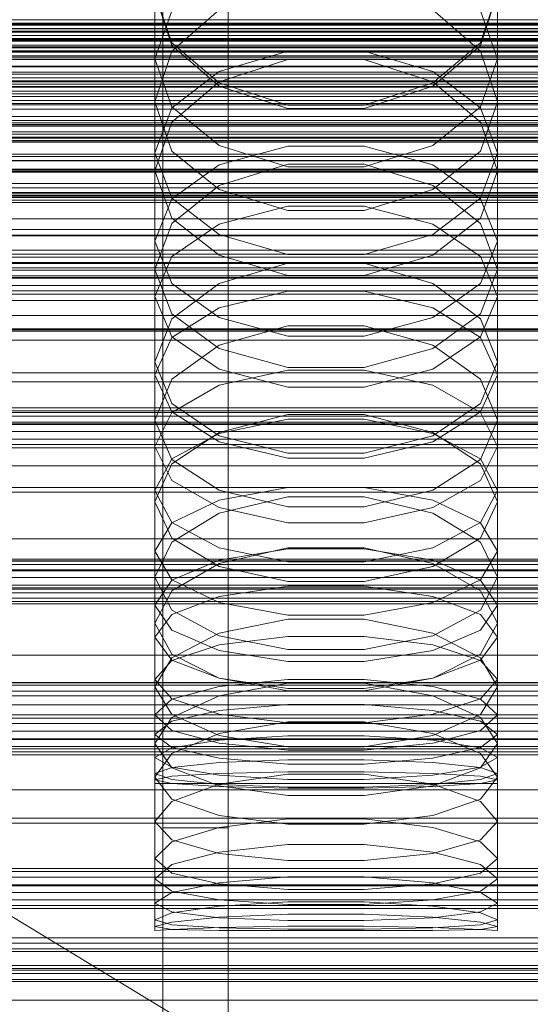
# Model space of a CAD drawing. Header units: millimetres. Extents: x -2233 to 65662, y -50530 to 6847.
# Tile 84 of 222: x -108 to -45, y -34676 to -34556. Entities that reach past the tile are written whole.
import ezdxf

# ---------------------------------------------------------------- set-up
doc = ezdxf.new("R2010")
doc.units = ezdxf.units.MM
for name, color, linetype, lineweight in [('COTAS_O', 1, 'Continuous', 0), ('COTAS_P', 1, 'Continuous', 0), ('frontal_briquetadora', 7, 'Continuous', 0), ('frontal_C01', 7, 'Continuous', 0), ('frontal_C02', 7, 'Continuous', 0), ('frontal_C03', 7, 'Continuous', 0), ('frontal_C04', 7, 'Continuous', 0), ('frontal_mezcladora', 7, 'Continuous', 0), ('frontal_secador', 7, 'Continuous', 0)]:
    doc.layers.add(name, color=color, linetype=linetype, lineweight=lineweight)
doc.dimstyles.new('R19_100', dxfattribs={"dimtxt": 250, "dimasz": 150, "dimexe": 150, "dimexo": 80, "dimgap": 100, "dimtad": 1, "dimtih": 1, "dimtoh": 1, "dimdsep": 46, "dimcen": 0.09, "dimadec": 0, "dimazin": 0, "dimtfac": 1, "dimtdec": 4, "dimtofl": 0, "dimtmove": 0, "dimatfit": 3, "dimfxl": 1, "dimtolj": 1, "dimtzin": 0, "dimarcsym": 0})

# ---------------------------------------------------------------- blocks, each defined once
blk = doc.blocks.new('DIM_R32_40')
at = {"layer": 'COTAS_P'}
for p, q in [((-150, -32200), (550, -32200)), ((550, -32200), (505, -32350)), ((550, -34800), (550, -32200)), ((550, -32200), (595, -32350)), ((550, -34800), (505, -34650)), ((550, -34800), (595, -34650)), ((-150, -34800), (550, -34800))]:
    blk.add_line(p, q, dxfattribs=at)
blk.add_text('2600 P', height=250, rotation=90, dxfattribs=at).set_placement((450, -33500))
blk = doc.blocks.new('DIM_R32_42')
at = {"layer": 'COTAS_O'}
for p, q in [((-650, -33700), (50, -33700)), ((50, -33700), (5, -33850)), ((50, -34900), (50, -33700)), ((50, -33700), (95, -33850)), ((50, -34900), (5, -34750)), ((50, -34900), (95, -34750)), ((-650, -34900), (50, -34900))]:
    blk.add_line(p, q, dxfattribs=at)
blk.add_text('1200 O', height=250, rotation=90, dxfattribs=at).set_placement((-50, -34300))
blk = doc.blocks.new('DIM_R32_43')
at = {"layer": 'COTAS_O'}
for p, q in [((-650, -34200), (-500, -34155)), ((650, -34200), (500, -34155)), ((-650, -34900), (-650, -34200)), ((-650, -34200), (650, -34200)), ((-650, -34200), (-500, -34245)), ((650, -34200), (500, -34245)), ((650, -34900), (650, -34200))]:
    blk.add_line(p, q, dxfattribs=at)
blk.add_text('1300 O', height=250, dxfattribs=at).set_placement((0, -34100))

msp = doc.modelspace()

# ---------------------------------------------------------------- linework, layer by layer
at = {"layer": 'frontal_briquetadora'}
for p, q in [((-91, -34552.301), (-91, -34565.638)), ((-91, -34552.301), (-88.92, -34558.42)), ((-88.92, -34558.731), (-91, -34552.363)), ((-51.08, -34558.42), (-49, -34552.301)), ((-49, -34552.363), (-51.08, -34558.731)), ((-49, -34552.301), (-49, -34565.638)), ((-91, -34560.376), (-88.92, -34554.481)), ((-88.92, -34559.44), (-83.094, -34554.358)), ((-56.906, -34554.358), (-51.08, -34559.44)), ((-51.08, -34554.481), (-49, -34560.376)), ((-88.92, -34558.42), (-83.093, -34563.327)), ((-83.094, -34563.729), (-88.92, -34558.731)), ((-56.907, -34563.327), (-51.08, -34558.42)), ((-51.08, -34558.731), (-56.906, -34563.729)), ((-91, -34565.638), (-88.92, -34559.44)), ((-91, -34560.376), (-91, -34574.101)), ((-88.92, -34566.271), (-91, -34560.376)), ((-74.674, -34560.448), (-83.094, -34563.217)), ((-83.093, -34561.918), (-74.673, -34559.449)), ((-65.326, -34560.448), (-74.674, -34560.448)), ((-74.673, -34559.449), (-65.327, -34559.449)), ((-65.327, -34559.449), (-56.907, -34561.918)), ((-56.906, -34563.217), (-65.326, -34560.448)), ((-51.08, -34559.44), (-49, -34565.638)), ((-49, -34560.376), (-51.08, -34566.271)), ((-49, -34560.376), (-49, -34574.101)), ((-88.92, -34566.366), (-83.093, -34561.918)), ((-56.907, -34561.918), (-51.08, -34566.366)), ((-83.094, -34563.217), (-88.92, -34568.125)), ((-74.674, -34566.461), (-83.094, -34563.729)), ((-83.093, -34563.327), (-74.673, -34566.05)), ((-65.327, -34566.05), (-56.907, -34563.327)), ((-56.906, -34563.729), (-65.326, -34566.461)), ((-51.08, -34568.125), (-56.906, -34563.217)), ((-88.92, -34571.679), (-91, -34565.638)), ((-91, -34571.912), (-88.92, -34566.366)), ((-83.093, -34570.998), (-88.92, -34566.271)), ((-65.326, -34566.461), (-74.674, -34566.461)), ((-74.673, -34566.05), (-65.327, -34566.05)), ((-51.08, -34566.271), (-56.907, -34570.998)), ((-49, -34565.638), (-51.08, -34571.679)), ((-51.08, -34566.366), (-49, -34571.912)), ((-88.92, -34568.125), (-91, -34574.101)), ((-49, -34574.101), (-51.08, -34568.125)), ((-74.673, -34573.621), (-83.093, -34570.998)), ((-74.673, -34571.082), (-83.093, -34573.39)), ((-65.327, -34571.082), (-74.673, -34571.082)), ((-56.907, -34570.998), (-65.327, -34573.621)), ((-56.907, -34573.39), (-65.327, -34571.082)), ((-91, -34571.912), (-91, -34586.193)), ((-91, -34571.912), (-88.92, -34577.459)), ((-83.094, -34576.409), (-88.92, -34571.679)), ((-51.08, -34571.679), (-56.906, -34576.409)), ((-51.08, -34577.459), (-49, -34571.912)), ((-49, -34571.912), (-49, -34586.193)), ((-83.093, -34573.39), (-88.92, -34577.548)), ((-74.674, -34573.305), (-83.094, -34575.925)), ((-65.326, -34573.305), (-74.674, -34573.305)), ((-65.327, -34573.621), (-74.673, -34573.621)), ((-56.906, -34575.925), (-65.326, -34573.305)), ((-51.08, -34577.548), (-56.907, -34573.39)), ((-91, -34574.101), (-88.92, -34579.916)), ((-51.08, -34579.916), (-49, -34574.101)), ((-83.094, -34575.925), (-88.92, -34580.562)), ((-51.08, -34580.562), (-56.906, -34575.925)), ((-88.92, -34577.459), (-83.093, -34581.907)), ((-74.674, -34578.991), (-83.094, -34576.409)), ((-56.906, -34576.409), (-65.326, -34578.991)), ((-56.907, -34581.907), (-51.08, -34577.459)), ((-88.92, -34577.548), (-91, -34582.734)), ((-83.093, -34580.641), (-74.673, -34578.443)), ((-74.673, -34578.443), (-65.327, -34578.443)), ((-65.327, -34578.443), (-56.907, -34580.641)), ((-49, -34582.734), (-51.08, -34577.548)), ((-65.326, -34578.991), (-74.674, -34578.991)), ((195, -34580), (-195, -34580)), ((-88.92, -34580.562), (-91, -34586.193)), ((-88.92, -34579.916), (-83.094, -34584.461)), ((-88.92, -34584.6), (-83.093, -34580.641)), ((-56.907, -34580.641), (-51.08, -34584.6)), ((-56.906, -34584.461), (-51.08, -34579.916)), ((-49, -34586.193), (-51.08, -34580.562)), ((-83.093, -34581.907), (-74.673, -34584.376)), ((-65.327, -34584.376), (-56.907, -34581.907)), ((-91, -34582.734), (-91, -34597.535)), ((-91, -34582.734), (-88.92, -34587.919)), ((-51.08, -34587.919), (-49, -34582.734)), ((-49, -34582.734), (-49, -34597.535)), ((-91, -34589.538), (-88.92, -34584.6)), ((-83.094, -34584.461), (-74.674, -34586.939)), ((-74.673, -34584.376), (-65.327, -34584.376)), ((-65.326, -34586.939), (-56.906, -34584.461)), ((-51.08, -34584.6), (-49, -34589.538)), ((-83.094, -34587.908), (-74.674, -34585.444)), ((-74.674, -34585.444), (-65.326, -34585.444)), ((-65.326, -34585.444), (-56.906, -34587.908)), ((195, -34587), (-195, -34587)), ((-88.92, -34591.656), (-91, -34586.193)), ((-74.674, -34586.939), (-65.326, -34586.939)), ((-49, -34586.193), (-51.08, -34591.656)), ((-88.92, -34592.262), (-83.094, -34587.908)), ((-88.92, -34587.919), (-83.093, -34592.078)), ((-56.907, -34592.078), (-51.08, -34587.919)), ((-56.906, -34587.908), (-51.08, -34592.262)), ((-91, -34589.538), (-91, -34604.666)), ((-88.92, -34594.475), (-91, -34589.538)), ((-83.093, -34590.901), (-74.673, -34588.873)), ((-74.673, -34588.873), (-65.327, -34588.873)), ((-65.327, -34588.873), (-56.907, -34590.901)), ((-49, -34589.538), (-51.08, -34594.475)), ((-49, -34589.538), (-49, -34604.666)), ((-88.92, -34594.554), (-83.093, -34590.901)), ((-83.094, -34595.915), (-88.92, -34591.656)), ((-88.92, -34591.656), (-83.094, -34595.915)), ((-56.907, -34590.901), (-51.08, -34594.554)), ((-51.08, -34591.656), (-56.906, -34595.915)), ((-56.906, -34595.915), (-51.08, -34591.656)), ((-91, -34597.535), (-88.92, -34592.262)), ((-74.674, -34593.122), (-83.094, -34595.48)), ((-83.093, -34592.078), (-74.673, -34594.385)), ((-65.326, -34593.122), (-74.674, -34593.122)), ((-65.327, -34594.385), (-56.907, -34592.078)), ((-56.906, -34595.48), (-65.326, -34593.122)), ((-51.08, -34592.262), (-49, -34597.535)), ((-74.673, -34594.385), (-65.327, -34594.385)), ((-91, -34599.11), (-88.92, -34594.554)), ((-83.093, -34598.435), (-88.92, -34594.475)), ((-83.094, -34595.48), (-88.92, -34599.639)), ((-51.08, -34594.475), (-56.907, -34598.435)), ((-51.08, -34599.639), (-56.906, -34595.48)), ((-51.08, -34594.554), (-49, -34599.11)), ((-74.674, -34598.232), (-83.094, -34595.915)), ((-83.094, -34595.915), (-74.674, -34598.232)), ((-56.906, -34595.915), (-65.326, -34598.232)), ((-65.326, -34598.232), (-56.906, -34595.915)), ((-88.92, -34602.633), (-91, -34597.535)), ((-49, -34597.535), (-51.08, -34602.634)), ((-91, -34599.11), (-91, -34614.698)), ((-91, -34599.11), (-88.92, -34603.666)), ((-74.673, -34600.632), (-83.093, -34598.435)), ((-74.673, -34598.547), (-83.093, -34600.4)), ((-65.326, -34598.232), (-74.674, -34598.232)), ((-65.327, -34598.547), (-74.673, -34598.547)), ((-56.907, -34598.435), (-65.327, -34600.632)), ((-56.907, -34600.4), (-65.327, -34598.547)), ((-51.08, -34603.666), (-49, -34599.11)), ((-49, -34599.11), (-49, -34614.698)), ((-88.92, -34599.639), (-91, -34604.666)), ((-83.093, -34600.4), (-88.92, -34603.738)), ((-51.08, -34603.738), (-56.907, -34600.4)), ((-49, -34604.666), (-51.08, -34599.639)), ((-65.327, -34600.632), (-74.673, -34600.632)), ((-83.094, -34606.596), (-88.92, -34602.633)), ((-51.08, -34602.634), (-56.906, -34606.596)), ((-88.92, -34603.738), (-91, -34607.901)), ((-88.92, -34603.666), (-83.093, -34607.319)), ((-74.674, -34603.999), (-83.094, -34606.192)), ((-65.326, -34603.999), (-74.674, -34603.999)), ((-56.906, -34606.192), (-65.326, -34603.999)), ((-56.907, -34607.319), (-51.08, -34603.666)), ((-49, -34607.901), (-51.08, -34603.738)), ((-91, -34604.666), (-88.92, -34609.515)), ((-83.093, -34606.298), (-74.673, -34604.564)), ((-74.673, -34604.564), (-65.327, -34604.564)), ((-65.327, -34604.564), (-56.907, -34606.298)), ((-51.08, -34609.515), (-49, -34604.666)), ((-83.094, -34606.192), (-88.92, -34610.051)), ((-88.92, -34609.422), (-83.093, -34606.298)), ((-56.907, -34606.298), (-51.08, -34609.422)), ((-51.08, -34610.051), (-56.906, -34606.192)), ((-74.674, -34608.746), (-83.094, -34606.596)), ((-83.093, -34607.319), (-74.673, -34609.347)), ((-65.327, -34609.347), (-56.907, -34607.319)), ((-56.906, -34606.596), (-65.326, -34608.746)), ((-91, -34607.901), (-91, -34623.913)), ((-91, -34607.901), (-88.92, -34612.065)), ((-65.326, -34608.746), (-74.674, -34608.746)), ((-51.08, -34612.065), (-49, -34607.901)), ((-49, -34607.901), (-49, -34623.913)), ((-91, -34613.318), (-88.92, -34609.422)), ((-88.92, -34610.051), (-91, -34614.698)), ((-88.92, -34609.515), (-83.094, -34613.274)), ((-74.673, -34609.347), (-65.327, -34609.347)), ((-56.906, -34613.274), (-51.08, -34609.515)), ((-51.08, -34609.422), (-49, -34613.318)), ((-49, -34614.698), (-51.08, -34610.051)), ((-88.92, -34612.065), (-83.093, -34615.403)), ((-56.907, -34615.403), (-51.08, -34612.065)), ((-91, -34613.318), (-91, -34629.59)), ((-88.92, -34617.214), (-91, -34613.318)), ((-83.094, -34613.274), (-74.674, -34615.311)), ((-83.093, -34614.479), (-74.673, -34612.927)), ((-74.673, -34612.927), (-65.327, -34612.927)), ((-65.327, -34612.927), (-56.907, -34614.479)), ((-65.326, -34615.311), (-56.906, -34613.274)), ((-49, -34613.318), (-51.08, -34617.214)), ((-49, -34613.318), (-49, -34629.59)), ((-88.92, -34619.163), (-91, -34614.698)), ((-88.92, -34617.275), (-83.093, -34614.479)), ((-83.094, -34616.105), (-74.674, -34614.083)), ((-74.674, -34614.083), (-65.326, -34614.083)), ((-65.326, -34614.083), (-56.906, -34616.105)), ((-56.907, -34614.479), (-51.08, -34617.275)), ((-49, -34614.698), (-51.08, -34619.163)), ((-88.92, -34619.655), (-83.094, -34616.105)), ((-83.093, -34615.403), (-74.673, -34617.256)), ((-74.674, -34615.311), (-65.326, -34615.311)), ((-65.327, -34617.256), (-56.907, -34615.403)), ((-56.906, -34616.105), (-51.08, -34619.655)), ((-91, -34620.762), (-88.92, -34617.275)), ((-83.093, -34620.338), (-88.92, -34617.214)), ((-74.673, -34617.256), (-65.327, -34617.256)), ((-51.08, -34617.214), (-56.907, -34620.338)), ((-51.08, -34617.275), (-49, -34620.762)), ((-91, -34623.913), (-88.92, -34619.655)), ((-83.094, -34622.61), (-88.92, -34619.163)), ((-51.08, -34619.163), (-56.906, -34622.61)), ((-51.08, -34619.655), (-49, -34623.913)), ((-91, -34620.762), (-91, -34637.392)), ((-91, -34620.762), (-88.92, -34624.249)), ((-74.674, -34620.353), (-83.094, -34622.259)), ((-74.673, -34622.072), (-83.093, -34620.338)), ((-74.673, -34620.476), (-83.093, -34621.842)), ((-65.326, -34620.353), (-74.674, -34620.353)), ((-65.327, -34620.476), (-74.673, -34620.476)), ((-56.907, -34620.338), (-65.327, -34622.072)), ((-56.907, -34621.842), (-65.327, -34620.476)), ((-56.906, -34622.259), (-65.326, -34620.353)), ((-51.08, -34624.249), (-49, -34620.762)), ((-49, -34620.762), (-49, -34637.392)), ((-83.093, -34621.842), (-88.92, -34624.303)), ((-65.327, -34622.072), (-74.673, -34622.072)), ((-51.08, -34624.303), (-56.907, -34621.842)), ((-83.094, -34622.259), (-88.92, -34625.598)), ((-74.674, -34624.472), (-83.094, -34622.61)), ((-56.906, -34622.61), (-65.326, -34624.472)), ((-51.08, -34625.598), (-56.906, -34622.259)), ((-88.92, -34627.982), (-91, -34623.913)), ((-88.92, -34624.303), (-91, -34627.373)), ((-88.92, -34624.249), (-83.093, -34627.045)), ((-65.326, -34624.472), (-74.674, -34624.472)), ((-56.907, -34627.045), (-51.08, -34624.249)), ((-49, -34623.913), (-51.08, -34627.982)), ((-49, -34627.373), (-51.08, -34624.303)), ((-88.92, -34625.598), (-91, -34629.59)), ((-83.093, -34626.287), (-74.673, -34625.047)), ((-74.673, -34625.047), (-65.327, -34625.047)), ((-65.327, -34625.047), (-56.907, -34626.287)), ((-49, -34629.59), (-51.08, -34625.598)), ((-88.92, -34628.522), (-83.093, -34626.287)), ((-56.907, -34626.287), (-51.08, -34628.522)), ((-91, -34627.373), (-91, -34644.321)), ((-91, -34627.373), (-88.92, -34630.442)), ((-83.094, -34631.109), (-88.92, -34627.982)), ((-83.093, -34627.045), (-74.673, -34628.597)), ((-65.327, -34628.597), (-56.907, -34627.045)), ((-51.08, -34627.982), (-56.906, -34631.109)), ((-51.08, -34630.442), (-49, -34627.373)), ((-49, -34627.373), (-49, -34644.321)), ((-91, -34631.309), (-88.92, -34628.522)), ((-74.674, -34629.063), (-83.094, -34630.791)), ((-65.326, -34629.063), (-74.674, -34629.063)), ((-74.673, -34628.597), (-65.327, -34628.597)), ((-56.906, -34630.791), (-65.326, -34629.063)), ((-51.08, -34628.522), (-49, -34631.309)), ((-91, -34629.59), (-88.92, -34633.39)), ((-88.92, -34630.442), (-83.093, -34632.904)), ((-56.907, -34632.904), (-51.08, -34630.442)), ((-51.08, -34633.39), (-49, -34629.59)), ((-91, -34631.309), (-91, -34648.447)), ((-88.92, -34634.097), (-91, -34631.309)), ((-83.094, -34630.791), (-88.92, -34633.807)), ((-74.674, -34632.791), (-83.094, -34631.109)), ((-83.093, -34632.248), (-74.673, -34631.199)), ((-74.673, -34631.199), (-65.327, -34631.199)), ((-65.327, -34631.199), (-56.907, -34632.248)), ((-56.906, -34631.109), (-65.326, -34632.791)), ((-51.08, -34633.807), (-56.906, -34630.791)), ((-49, -34631.309), (-51.08, -34634.097)), ((-49, -34631.309), (-49, -34648.447)), ((-88.92, -34634.139), (-83.093, -34632.248)), ((-83.093, -34632.904), (-74.673, -34634.27)), ((-65.326, -34632.791), (-74.674, -34632.791)), ((-65.327, -34634.27), (-56.907, -34632.904)), ((-56.907, -34632.248), (-51.08, -34634.139)), ((-88.92, -34633.807), (-91, -34637.392)), ((-91, -34636.498), (-88.92, -34634.139)), ((-88.92, -34633.39), (-83.094, -34636.299)), ((-83.093, -34636.332), (-88.92, -34634.097)), ((-51.08, -34634.097), (-56.907, -34636.332)), ((-56.906, -34636.299), (-51.08, -34633.39)), ((-49, -34637.392), (-51.08, -34633.807)), ((-51.08, -34634.139), (-49, -34636.498)), ((-74.673, -34634.27), (-65.327, -34634.27)), ((-91, -34636.498), (-91, -34653.884)), ((-91, -34636.498), (-88.92, -34638.856)), ((-83.094, -34636.299), (-74.674, -34637.86)), ((-74.673, -34637.572), (-83.093, -34636.332)), ((-74.673, -34636.493), (-83.093, -34637.349)), ((-65.327, -34636.493), (-74.673, -34636.493)), ((-56.907, -34636.332), (-65.327, -34637.572)), ((-56.907, -34637.349), (-65.327, -34636.493)), ((-65.326, -34637.86), (-56.906, -34636.299)), ((-51.08, -34638.856), (-49, -34636.498)), ((-49, -34636.498), (-49, -34653.884)), ((-88.92, -34640.781), (-91, -34637.392)), ((-83.093, -34637.349), (-88.92, -34638.892)), ((-83.094, -34638.466), (-74.674, -34636.92)), ((-74.674, -34636.92), (-65.326, -34636.92)), ((-74.674, -34637.86), (-65.326, -34637.86)), ((-65.327, -34637.572), (-74.673, -34637.572)), ((-65.326, -34636.92), (-56.906, -34638.466)), ((-51.08, -34638.892), (-56.907, -34637.349)), ((-49, -34637.392), (-51.08, -34640.781)), ((-88.92, -34638.892), (-91, -34640.815)), ((-88.92, -34641.151), (-83.094, -34638.466)), ((-88.92, -34638.856), (-83.093, -34640.747)), ((-56.907, -34640.747), (-51.08, -34638.856)), ((-56.906, -34638.466), (-51.08, -34641.151)), ((-49, -34640.815), (-51.08, -34638.892)), ((-88.92, -34641.573), (-83.093, -34640.265)), ((-83.093, -34640.265), (-74.673, -34639.539)), ((-74.673, -34639.539), (-65.327, -34639.539)), ((-65.327, -34639.539), (-56.907, -34640.265)), ((-56.907, -34640.265), (-51.08, -34641.573)), ((-91, -34640.815), (-91, -34658.409)), ((-91, -34640.815), (-88.92, -34642.739)), ((-91, -34644.321), (-88.92, -34641.151)), ((-83.094, -34643.357), (-88.92, -34640.781)), ((-83.093, -34640.747), (-74.673, -34641.797)), ((-65.327, -34641.797), (-56.907, -34640.747)), ((-51.08, -34640.781), (-56.906, -34643.357)), ((-51.08, -34642.739), (-49, -34640.815)), ((-51.08, -34641.151), (-49, -34644.321)), ((-49, -34640.815), (-49, -34658.409)), ((-91, -34643.204), (-88.92, -34641.573)), ((-74.674, -34641.675), (-83.094, -34643.097)), ((-65.326, -34641.675), (-74.674, -34641.675)), ((-74.673, -34641.797), (-65.327, -34641.797)), ((-56.906, -34643.097), (-65.326, -34641.675)), ((-51.08, -34641.573), (-49, -34643.204)), ((-91, -34643.204), (-91, -34660.914)), ((-88.92, -34644.835), (-91, -34643.204)), ((-88.92, -34642.739), (-83.093, -34644.281)), ((-83.094, -34643.097), (-88.92, -34645.558)), ((-74.674, -34644.733), (-83.094, -34643.357)), ((-83.093, -34643.905), (-74.673, -34643.376)), ((-74.673, -34643.376), (-65.327, -34643.376)), ((-65.327, -34643.376), (-56.907, -34643.905)), ((-56.906, -34643.357), (-65.326, -34644.733)), ((-56.907, -34644.281), (-51.08, -34642.739)), ((-51.08, -34645.558), (-56.906, -34643.097)), ((-49, -34643.204), (-51.08, -34644.835)), ((-49, -34643.204), (-49, -34660.914)), ((-88.92, -34647.291), (-91, -34644.321)), ((-91, -34646.048), (-88.92, -34644.859)), ((-88.92, -34644.859), (-83.093, -34643.905)), ((-83.093, -34646.144), (-88.92, -34644.835)), ((-83.093, -34644.281), (-74.673, -34645.137)), ((-65.326, -34644.733), (-74.674, -34644.733)), ((-65.327, -34645.137), (-56.907, -34644.281)), ((-56.907, -34643.905), (-51.08, -34644.859)), ((-51.08, -34644.835), (-56.907, -34646.144)), ((-49, -34644.321), (-51.08, -34647.291)), ((-51.08, -34644.859), (-49, -34646.048)), ((-88.92, -34645.558), (-91, -34648.447)), ((-91, -34646.048), (-91, -34663.894)), ((-91, -34646.048), (-88.92, -34647.238)), ((-74.673, -34646.869), (-83.093, -34646.144)), ((-74.673, -34645.137), (-65.327, -34645.137)), ((-56.907, -34646.144), (-65.327, -34646.869)), ((-49, -34648.447), (-51.08, -34645.558)), ((-51.08, -34647.238), (-49, -34646.048)), ((-49, -34646.048), (-49, -34663.894)), ((-88.92, -34647.254), (-91, -34647.998)), ((-83.093, -34646.656), (-88.92, -34647.254)), ((-88.92, -34647.238), (-83.093, -34648.191)), ((-83.094, -34649.528), (-88.92, -34647.291)), ((-74.673, -34646.325), (-83.093, -34646.656)), ((-65.327, -34646.325), (-74.673, -34646.325)), ((-65.327, -34646.869), (-74.673, -34646.869)), ((-56.907, -34646.656), (-65.327, -34646.325)), ((-51.08, -34647.254), (-56.907, -34646.656)), ((-56.907, -34648.191), (-51.08, -34647.238)), ((-51.08, -34647.291), (-56.906, -34649.528)), ((-49, -34647.998), (-51.08, -34647.254)), ((-91, -34647.998), (-91, -34665.938)), ((-91, -34647.998), (-88.92, -34648.743)), ((-91, -34648.799), (-88.92, -34648.352)), ((-91, -34648.447), (-88.92, -34651.133)), ((-88.92, -34648.352), (-83.093, -34647.994)), ((-74.674, -34648.069), (-83.094, -34649.303)), ((-83.093, -34647.994), (-74.673, -34647.795)), ((-83.093, -34648.191), (-74.673, -34648.721)), ((-65.326, -34648.069), (-74.674, -34648.069)), ((-74.673, -34647.795), (-65.327, -34647.795)), ((-74.673, -34648.721), (-65.327, -34648.721)), ((-65.327, -34647.795), (-56.907, -34647.994)), ((-65.327, -34648.721), (-56.907, -34648.191)), ((-56.906, -34649.303), (-65.326, -34648.069)), ((-56.907, -34647.994), (-51.08, -34648.352)), ((-51.08, -34648.743), (-49, -34647.998)), ((-51.08, -34648.352), (-49, -34648.799)), ((-51.08, -34651.133), (-49, -34648.447)), ((-49, -34647.998), (-49, -34665.938)), ((-91, -34648.799), (-91, -34666.778)), ((-88.92, -34649.246), (-91, -34648.799)), ((-91, -34649.25), (-91, -34667.25)), ((-91, -34649.25), (-88.92, -34649.25)), ((-88.92, -34648.743), (-83.093, -34649.34)), ((-83.093, -34649.605), (-88.92, -34649.246)), ((-88.92, -34649.25), (-83.093, -34649.25)), ((-83.094, -34649.303), (-88.92, -34651.424)), ((-74.674, -34650.715), (-83.094, -34649.528)), ((-83.093, -34649.25), (-74.673, -34649.25)), ((-83.093, -34649.34), (-74.673, -34649.671)), ((-74.673, -34649.804), (-83.093, -34649.605)), ((-74.673, -34649.25), (-65.327, -34649.25)), ((-74.673, -34649.671), (-65.327, -34649.671)), ((-65.327, -34649.804), (-74.673, -34649.804)), ((-65.327, -34649.25), (-56.907, -34649.25)), ((-65.327, -34649.671), (-56.907, -34649.34)), ((-56.907, -34649.605), (-65.327, -34649.804)), ((-56.906, -34649.528), (-65.326, -34650.715)), ((-56.907, -34649.34), (-51.08, -34648.743)), ((-51.08, -34649.246), (-56.907, -34649.605)), ((-56.907, -34649.25), (-51.08, -34649.25)), ((-51.08, -34651.424), (-56.906, -34649.303)), ((-49, -34648.799), (-51.08, -34649.246)), ((-51.08, -34649.25), (-49, -34649.25)), ((-49, -34648.799), (-49, -34666.778)), ((-49, -34649.25), (-49, -34667.25)), ((-88.92, -34651.133), (-83.094, -34653.142)), ((-65.326, -34650.715), (-74.674, -34650.715)), ((-56.906, -34653.142), (-51.08, -34651.133)), ((-88.92, -34651.424), (-91, -34653.884)), ((-49, -34653.884), (-51.08, -34651.424)), ((-83.094, -34653.142), (-74.674, -34654.2)), ((-65.326, -34654.2), (-56.906, -34653.142)), ((-88.92, -34656.141), (-91, -34653.884)), ((-88.92, -34656.382), (-83.094, -34654.607)), ((-83.094, -34654.607), (-74.674, -34653.565)), ((-74.674, -34653.565), (-65.326, -34653.565)), ((-74.674, -34654.2), (-65.326, -34654.2)), ((-65.326, -34653.565), (-56.906, -34654.607)), ((-56.906, -34654.607), (-51.08, -34656.382)), ((-49, -34653.884), (-51.08, -34656.141)), ((-91, -34658.409), (-88.92, -34656.382)), ((-83.094, -34657.802), (-88.92, -34656.141)), ((-74.674, -34656.722), (-83.094, -34657.636)), ((-65.326, -34656.723), (-74.674, -34656.722)), ((-56.906, -34657.636), (-65.326, -34656.723)), ((-51.08, -34656.141), (-56.906, -34657.802)), ((-51.08, -34656.382), (-49, -34658.409)), ((-83.094, -34657.636), (-88.92, -34659.178)), ((-74.674, -34658.667), (-83.094, -34657.802)), ((-56.906, -34657.802), (-65.326, -34658.667)), ((-51.08, -34659.178), (-56.906, -34657.636)), ((-88.92, -34660.23), (-91, -34658.409)), ((-88.92, -34659.178), (-91, -34660.914)), ((-65.326, -34658.667), (-74.674, -34658.667)), ((-49, -34658.409), (-51.08, -34660.23)), ((-49, -34660.914), (-51.08, -34659.178)), ((-83.094, -34661.54), (-88.92, -34660.23)), ((-74.674, -34660.692), (-83.094, -34661.41)), ((-65.326, -34660.692), (-74.674, -34660.692)), ((-56.906, -34661.41), (-65.326, -34660.692)), ((-51.08, -34660.23), (-56.906, -34661.54)), ((-91, -34660.914), (-88.92, -34662.441)), ((-83.094, -34661.41), (-88.92, -34662.6)), ((-74.674, -34662.209), (-83.094, -34661.54)), ((-56.906, -34661.54), (-65.326, -34662.209)), ((-51.08, -34662.6), (-56.906, -34661.41)), ((-51.08, -34662.441), (-49, -34660.914)), ((-88.92, -34662.6), (-91, -34663.894)), ((-88.92, -34662.441), (-83.094, -34663.515)), ((-65.326, -34662.209), (-74.674, -34662.209)), ((-56.906, -34663.515), (-51.08, -34662.441)), ((-49, -34663.894), (-51.08, -34662.6)), ((-88.92, -34664.979), (-91, -34663.894)), ((-88.92, -34665.088), (-83.094, -34664.254)), ((-83.094, -34663.515), (-74.674, -34664.053)), ((-83.094, -34664.254), (-74.674, -34663.732)), ((-74.674, -34663.732), (-65.326, -34663.732)), ((-74.674, -34664.053), (-65.326, -34664.053)), ((-65.326, -34664.053), (-56.906, -34663.515)), ((-65.326, -34663.732), (-56.906, -34664.254)), ((-56.906, -34664.254), (-51.08, -34665.088)), ((-49, -34663.894), (-51.08, -34664.979)), ((-91, -34665.938), (-88.92, -34665.088)), ((-83.094, -34665.696), (-88.92, -34664.979)), ((-83.094, -34665.629), (-88.92, -34666.225)), ((-74.674, -34665.239), (-83.094, -34665.629)), ((-65.326, -34665.239), (-74.674, -34665.239)), ((-56.906, -34665.629), (-65.326, -34665.239)), ((-51.08, -34664.979), (-56.906, -34665.696)), ((-51.08, -34666.225), (-56.906, -34665.629)), ((-51.08, -34665.088), (-49, -34665.938)), ((-88.92, -34666.577), (-91, -34665.938)), ((-88.92, -34666.225), (-91, -34666.778)), ((-91, -34666.778), (-88.92, -34667.119)), ((-83.094, -34666.937), (-88.92, -34666.577)), ((-74.674, -34666.036), (-83.094, -34665.696)), ((-74.674, -34666.715), (-83.094, -34666.906)), ((-65.326, -34666.036), (-74.674, -34666.036)), ((-65.326, -34666.715), (-74.674, -34666.715)), ((-56.906, -34665.696), (-65.326, -34666.036)), ((-56.906, -34666.906), (-65.326, -34666.715)), ((-51.08, -34666.577), (-56.906, -34666.937)), ((-49, -34665.938), (-51.08, -34666.577)), ((-49, -34666.778), (-51.08, -34666.225)), ((-51.08, -34667.119), (-49, -34666.778)), ((-88.92, -34667.144), (-91, -34667.25)), ((-83.094, -34666.906), (-88.92, -34667.144)), ((-88.92, -34667.119), (-83.094, -34667.24)), ((-74.674, -34667.078), (-83.094, -34666.937)), ((-83.094, -34667.24), (-74.674, -34667.248)), ((-65.326, -34667.078), (-74.674, -34667.078)), ((-74.674, -34667.248), (-65.326, -34667.248)), ((-56.906, -34666.937), (-65.326, -34667.078)), ((-65.326, -34667.248), (-56.906, -34667.24)), ((-51.08, -34667.144), (-56.906, -34666.906)), ((-56.906, -34667.24), (-51.08, -34667.119)), ((-49, -34667.25), (-51.08, -34667.144))]:
    msp.add_line(p, q, dxfattribs=at)
at = {"layer": 'frontal_C01'}
for p, q in [((-425, -34561.339), (425, -34561.339)), ((425, -34572.851), (-425, -34572.851)), ((425, -34575.677), (-425, -34575.677)), ((-425, -34587.189), (425, -34587.189)), ((-450, -34593.624), (450, -34593.624)), ((450, -34604.914), (-450, -34604.914)), ((450, -34627.201), (-450, -34627.201)), ((-450, -34638.491), (450, -34638.491)), ((-311.15, -34668.809), (311.15, -34668.809)), ((-311.15, -34669.514), (311.15, -34669.514)), ((-311.15, -34669.834), (311.15, -34669.834)), ((-311.15, -34671.902), (311.15, -34671.902)), ((-311.15, -34672.52), (311.15, -34672.52)), ((-311.15, -34675.809), (311.15, -34675.809))]:
    msp.add_line(p, q, dxfattribs=at)
at = {"layer": 'frontal_C02'}
for p, q in [((-148, -34555.585), (148, -34555.585)), ((-148, -34556.222), (148, -34556.222)), ((-130, -34556.974), (130, -34556.974)), ((-148, -34557.506), (148, -34557.506)), ((-148, -34558.026), (148, -34558.026)), ((-148, -34559.011), (148, -34559.011)), ((-148, -34559.379), (148, -34559.379)), ((-130, -34558.978), (130, -34558.978)), ((-148, -34559.998), (148, -34559.998)), ((-148, -34560.189), (148, -34560.189)), ((-148, -34560.4), (148, -34560.4)), ((-130, -34563.199), (130, -34563.199)), ((-130, -34564.995), (130, -34564.995)), ((-130, -34568.62), (130, -34568.62)), ((-130, -34570.087), (130, -34570.087)), ((-130, -34572.868), (130, -34572.868)), ((-130, -34573.905), (130, -34573.905)), ((-130, -34575.653), (130, -34575.653)), ((-130, -34576.19), (130, -34576.19)), ((-130, -34576.786), (130, -34576.786)), ((-450, -34591.833), (450, -34591.833)), ((450, -34603.756), (-450, -34603.756)), ((-425, -34610.274), (425, -34610.274)), ((425, -34621.728), (-425, -34621.728)), ((450, -34625.243), (-450, -34625.243)), ((425, -34625.415), (-425, -34625.415)), ((-450, -34637.165), (450, -34637.165)), ((-425, -34636.869), (425, -34636.869))]:
    msp.add_line(p, q, dxfattribs=at)
at = {"layer": 'frontal_C03'}
for p, q in [((1422.787, -35595.6), (-1407.213, -33876.74)), ((1496, -34556.139), (-1496, -34556.139)), ((1496, -34556.254), (-1496, -34556.254)), ((1250, -34556.668), (-1250, -34556.668)), ((1496, -34557.999), (-1496, -34557.999)), ((1496, -34558.075), (-1496, -34558.075)), ((1250, -34557.099), (-1250, -34557.099)), ((1496, -34558.917), (-1496, -34558.917)), ((1496, -34558.994), (-1496, -34558.994)), ((1496, -34559.516), (-1496, -34559.516)), ((1496, -34559.543), (-1496, -34559.543)), ((1496, -34560.435), (-1496, -34560.435)), ((1496, -34560.462), (-1496, -34560.462)), ((1250, -34563.468), (-1250, -34563.468)), ((1250, -34563.754), (-1250, -34563.754)), ((1250, -34565.484), (-1250, -34565.484)), ((1250, -34565.87), (-1250, -34565.87)), ((1250, -34566.536), (-1250, -34566.536)), ((-1250, -34567.468), (1250, -34567.468)), ((1250, -34568.236), (-1250, -34568.236)), ((1250, -34568.41), (-1250, -34568.41)), ((1250, -34568.602), (-1250, -34568.602)), ((1250, -34569.342), (-1250, -34569.342)), ((1250, -34570.008), (-1250, -34570.008)), ((1250, -34570.394), (-1250, -34570.394)), ((1250, -34570.413), (-1250, -34570.413)), ((1250, -34570.604), (-1250, -34570.604)), ((1250, -34574.208), (-1250, -34574.208)), ((1250, -34574.275), (-1250, -34574.275)), ((1250, -34577.125), (-1250, -34577.125)), ((1250, -34577.37), (-1250, -34577.37)), ((1250, -34581.982), (-1250, -34581.982)), ((1250, -34582.068), (-1250, -34582.068)), ((1250, -34584.318), (-1250, -34584.318)), ((1250, -34584.704), (-1250, -34584.704)), ((1250, -34585.37), (-1250, -34585.37)), ((-1250, -34586.302), (1250, -34586.302)), ((1250, -34587.244), (-1250, -34587.244)), ((1250, -34588.176), (-1250, -34588.176)), ((1250, -34588.842), (-1250, -34588.842)), ((1250, -34589.228), (-1250, -34589.228)), ((1250, -34603.152), (-1250, -34603.152)), ((1250, -34603.538), (-1250, -34603.538)), ((1250, -34604.204), (-1250, -34604.204)), ((-1250, -34605.136), (1250, -34605.136)), ((1250, -34606.078), (-1250, -34606.078)), ((1250, -34607.01), (-1250, -34607.01)), ((1250, -34607.676), (-1250, -34607.676)), ((1250, -34608.062), (-1250, -34608.062)), ((1250, -34621.986), (-1250, -34621.986)), ((1250, -34622.372), (-1250, -34622.372)), ((1250, -34623.038), (-1250, -34623.038)), ((-1250, -34623.97), (1250, -34623.97)), ((1250, -34624.912), (-1250, -34624.912)), ((1250, -34625.844), (-1250, -34625.844)), ((1250, -34626.51), (-1250, -34626.51)), ((1250, -34626.896), (-1250, -34626.896)), ((1250, -34640.819), (-1250, -34640.819)), ((1250, -34641.206), (-1250, -34641.206)), ((1250, -34641.872), (-1250, -34641.872)), ((-1250, -34642.804), (1250, -34642.804)), ((1250, -34643.746), (-1250, -34643.746)), ((1250, -34644.678), (-1250, -34644.678)), ((1250, -34645.344), (-1250, -34645.344)), ((1250, -34645.73), (-1250, -34645.73)), ((1250, -34659.653), (-1250, -34659.653)), ((1250, -34660.04), (-1250, -34660.04)), ((1250, -34660.705), (-1250, -34660.705)), ((-1250, -34661.638), (1250, -34661.638)), ((1250, -34662.579), (-1250, -34662.579)), ((1250, -34663.512), (-1250, -34663.512)), ((1250, -34664.178), (-1250, -34664.178)), ((1250, -34664.564), (-1250, -34664.564))]:
    msp.add_line(p, q, dxfattribs=at)
at = {"layer": 'frontal_C04'}
for p, q in [((225, -34557.012), (-225, -34557.012)), ((-225, -34557.869), (225, -34557.869)), ((225, -34558.198), (-225, -34558.198)), ((225, -34561.28), (-225, -34561.28)), ((225, -34562.721), (-225, -34562.721)), ((-225, -34563.836), (225, -34563.836)), ((-188, -34569.619), (188, -34569.619)), ((188, -34572.356), (-188, -34572.356)), ((188, -34587.263), (-188, -34587.263)), ((-188, -34589.999), (188, -34589.999)), ((-188, -34619.212), (188, -34619.212)), ((188, -34621.948), (-188, -34621.948)), ((188, -34636.856), (-188, -34636.856)), ((-188, -34639.592), (188, -34639.592)), ((-188, -34668.805), (188, -34668.805)), ((188, -34671.541), (-188, -34671.541))]:
    msp.add_line(p, q, dxfattribs=at)
at = {"layer": 'frontal_mezcladora'}
for p, q in [((-90, -34590), (-90, -34525.346)), ((-82, -34590), (-82, -34525.346)), ((240, -34590), (-420, -34590)), ((-90, -34654.654), (-90, -34590)), ((-82, -34590), (-90, -34590)), ((-82, -34590), (-82, -34654.654)), ((-315, -34600), (315, -34600)), ((-420, -34637.898), (240, -34637.898)), ((-90, -34654.654), (-90, -34709.466)), ((-90, -34654.654), (-82, -34654.654)), ((-82, -34654.654), (-82, -34709.466))]:
    msp.add_line(p, q, dxfattribs=at)
at = {"layer": 'frontal_secador'}
for p, q in [((1250, -34556), (-1250, -34556)), ((1250, -34556.144), (-1250, -34556.144)), ((1250, -34556.709), (-1250, -34556.709)), ((1250, -34558.686), (-1250, -34558.686)), ((1250, -34560), (-1250, -34560)), ((1320, -34562), (-1320, -34562)), ((1320, -34562.273), (-1320, -34562.273)), ((1250, -34562), (-1250, -34562)), ((1320, -34563.072), (-1320, -34563.072)), ((1320, -34564.343), (-1320, -34564.343)), ((1250, -34564.651), (-1250, -34564.651)), ((1320, -34566), (-1320, -34566)), ((1250, -34565.859), (-1250, -34565.859)), ((-1250, -34566), (1250, -34566)), ((1320, -34567.929), (-1320, -34567.929)), ((-1320, -34570), (1320, -34570)), ((-1250, -34570), (1250, -34570)), ((1320, -34572.071), (-1320, -34572.071)), ((1320, -34574), (-1320, -34574)), ((1250, -34574.141), (-1250, -34574.141)), ((1320, -34575.657), (-1320, -34575.657)), ((1320, -34576.928), (-1320, -34576.928)), ((1250, -34577.285), (-1250, -34577.285)), ((1320, -34577.727), (-1320, -34577.727)), ((1320, -34578), (-1320, -34578)), ((1250, -34578), (-1250, -34578)), ((1250, -34581.314), (-1250, -34581.314)), ((1250, -34583.856), (-1250, -34583.856)), ((1250, -34585.455), (-1250, -34585.455)), ((1250, -34586), (-1250, -34586)), ((1360, -34593.5), (-1360, -34593.5)), ((1250, -34593.75), (-1250, -34593.75)), ((1360, -34594.863), (-1360, -34594.863)), ((1360, -34598.859), (-1360, -34598.859)), ((1360, -34605.216), (-1360, -34605.216)), ((1360, -34613.5), (-1360, -34613.5)), ((1250, -34612.924), (-1250, -34612.924)), ((1360, -34623.147), (-1360, -34623.147)), ((-1360, -34633.5), (1360, -34633.5)), ((-1250, -34633.5), (1250, -34633.5)), ((1360, -34643.853), (-1360, -34643.853)), ((-1250, -34645), (1250, -34645)), ((-1400, -34650), (1400, -34650)), ((-1250, -34650), (1250, -34650)), ((1360, -34653.5), (-1360, -34653.5)), ((1250, -34654.076), (-1250, -34654.076)), ((1360, -34661.784), (-1360, -34661.784)), ((1360, -34668.141), (-1360, -34668.141)), ((1360, -34672.137), (-1360, -34672.137)), ((1360, -34673.5), (-1360, -34673.5)), ((1250, -34673.25), (-1250, -34673.25))]:
    msp.add_line(p, q, dxfattribs=at)

# ---------------------------------------------------------------- dimensions: what is measured, and where the dimension line sits
at = {"layer": 'COTAS_O'}
for p2, distance, picture, middle in [((-650, -33700), -700, 'DIM_R32_42', (50, -34300)), ((650, -34900), 700, 'DIM_R32_43', (0, -34200))]:
    dim = msp.add_aligned_dim(p1=(-650, -34900), p2=p2, distance=distance, text='<> O', dimstyle='R19_100', dxfattribs=at)
    dim.commit()
    dim.dimension.update_dxf_attribs({"geometry": picture, "text_midpoint": middle})
at = {"layer": 'COTAS_P'}
dim = msp.add_aligned_dim(p1=(-150, -34800), p2=(-150, -32200), distance=-700, text='<> P', dimstyle='R19_100', dxfattribs=at)
dim.commit()
dim.dimension.update_dxf_attribs({"geometry": 'DIM_R32_40', "text_midpoint": (550, -33500)})

doc.saveas('drawing.dxf')
